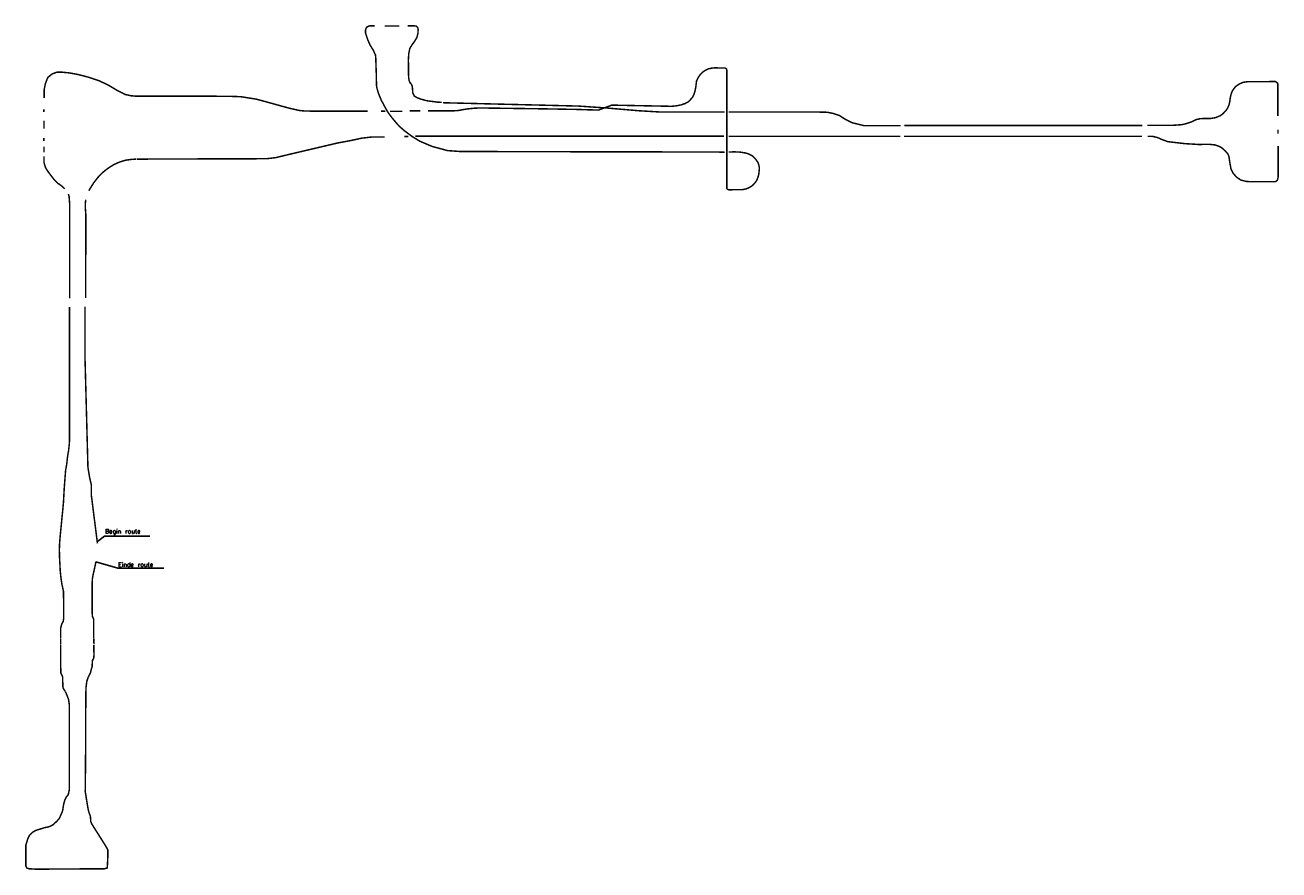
# Model space of a CAD drawing. Header units: metres. Extents: x 361 to 11839, y -425 to 5508.
# Tile 2 of 2: x 5939 to 11839, y 1535 to 5508. Entities that reach past the tile are written whole.
import ezdxf

# ---------------------------------------------------------------- set-up
doc = ezdxf.new("R2010")
doc.units = ezdxf.units.M
doc.linetypes.add('ACAD_ISO03W100', pattern=[30, 12, -18])
doc.layers.add('Tekenwerk', color=18, linetype='Continuous')
doc.layers.add('VMH-XX-LEIDEN1', color=7, linetype='Continuous')
doc.styles.add('SASBO', font='TXT.SHX')

msp = doc.modelspace()

# ---------------------------------------------------------------- linework, layer by layer
at = {"layer": 'Tekenwerk', "color": 18}
for p, q in [((6279.4, 3079.8), (6312, 3103.8)), ((6312, 3103.8), (6526.6, 3103.8)), ((6272.4, 2983.1), (6376, 2954.3)), ((6376, 2954.3), (6592.2, 2954.3))]:
    msp.add_line(p, q, dxfattribs=at)
at = {"layer": 'VMH-XX-LEIDEN1', "color": 5, "linetype": 'ACAD_ISO03W100', "ltscale": 0.05, "const_width": 7, "flags": 128}
for points in [[(7584.4, 5504.6), (7561.1, 5504.6), (7555.7, 5503.5), (7547.5, 5498.9), (7543.4, 5493.7), (7540.7, 5484.6), (7540.7, 5471.2), (7550.8, 5440.8), (7562.8, 5413.7), (7576.5, 5391.8), (7587.7, 5367.9), (7588.6, 5360.9)], [(7699.4, 5504.3), (7631.8, 5504.3)], [(7743, 5349), (7744, 5371.9), (7749.4, 5398.4), (7758.8, 5414.1), (7770.5, 5429.8), (7782.3, 5449.1), (7787.4, 5468.3), (7788.5, 5485.2), (7787.9, 5492.5), (7786.5, 5496.4), (7783.7, 5500), (7779.3, 5503.3), (7772.1, 5504.7), (7739.1, 5504.7)], [(9249.8, 4733.7), (9247.4, 4734.2), (9244.2, 4735.8), (9240.9, 4740.2), (9240.9, 4747.2), (9240.9, 5290), (9240.7, 5296.4), (9240.4, 5298.7), (9239.3, 5301.5), (9237.4, 5303.9), (9235.4, 5305.2), (9231.2, 5306.5), (9209.1, 5306.4), (9185.5, 5307.3), (9169.6, 5305.7), (9153.7, 5302.1), (9141.8, 5296.7), (9128.4, 5288), (9116.4, 5276), (9106, 5261.4), (9098.5, 5245.6), (9095.4, 5219), (9091.4, 5198.5), (9085.7, 5181.2), (9079.5, 5168.4), (9070.1, 5157.9), (9060.5, 5147.9), (9045.5, 5139.6), (9025.6, 5132.9), (9002.5, 5128.3), (8981.7, 5126.2), (8699.9, 5131.8), (8637.4, 5108.4), (8536.9, 5111.5), (8368.5, 5114.5), (8078.2, 5118.4), (8051.5, 5117.1), (8018.8, 5113.9), (7986.8, 5108.2), (7973.5, 5105.8), (7952.1, 5105), (7835.4, 5105)], [(7551.8, 5103.6), (7285.6, 5103.6), (7255.8, 5104.1), (7229.9, 5106.5), (7180.9, 5117.6), (7071.8, 5147.8), (7028.3, 5159.6), (6953.5, 5171.5), (6896.4, 5173.3), (6785.1, 5173.8), (6460.7, 5173.8), (6437.6, 5175.9), (6409.9, 5181.8), (6376.2, 5198.9), (6331.4, 5225.5), (6289.2, 5245.7), (6238.9, 5262.7), (6191.1, 5275.2), (6147, 5283.4), (6114.3, 5286.6), (6089.1, 5286.6), (6067.1, 5279), (6045.7, 5261.4), (6034.4, 5231.8), (6028.7, 5203.5), (6028.7, 5165.2)], [(11789.3, 5242.4), (11690.2, 5241.7), (11669.4, 5238.9), (11652.4, 5230.9), (11635.7, 5219.9), (11627.7, 5210.3), (11618.9, 5197), (11614.3, 5185.1), (11610.1, 5167.3), (11607, 5145.3), (11603.9, 5133.2), (11598, 5119), (11589.7, 5106.3), (11575.5, 5091.5), (11563.8, 5082.7), (11542.4, 5073.3), (11518.4, 5069.1), (11469.8, 5068.4), (11447.2, 5063), (11430.4, 5053.9), (11404.6, 5045.3), (11382.5, 5039.9), (11336.7, 5036.7), (11220.2, 5036.7)], [(11833.9, 5080.7), (11833.9, 5227.6), (11833.1, 5234.1), (11831.1, 5236.1), (11827.1, 5239.6), (11822.3, 5242.6), (11815.5, 5243.2), (11789.6, 5242.4)], [(9230.1, 5099.3), (8930.7, 5099.3), (8825.6, 5105.4), (8673.7, 5118.4), (8542.4, 5127.4), (7905.8, 5143)], [(6027.3, 5112.5), (6027.3, 5099.6)], [(7633.8, 5103.2), (7613.6, 5103.2)], [(7713.5, 5102.7), (7656, 5102.7)], [(7799.4, 5104.7), (7748, 5104.7)], [(9885.4, 5035.5), (9831.1, 5049), (9796.6, 5066.2), (9771.2, 5082.5), (9742.8, 5092.4), (9713.8, 5098.2), (9674.2, 5099.1), (9250.4, 5099.1)], [(6027.9, 5058.8), (6027.9, 5021.4)], [(10059.7, 5035.5), (9885.4, 5035.5)], [(11195.7, 5036), (10076, 5036)], [(11834.1, 4998), (11834.1, 5016.7)], [(6027.6, 4977.4), (6027.6, 4962.9)], [(6028.2, 4936.3), (6028.2, 4909.7)], [(7982.6, 4913.6), (8108.4, 4913.5), (8309.3, 4912.8), (9200.3, 4911.3)], [(11788.2, 4771.4), (11816.5, 4771.4), (11822, 4771.7), (11825.3, 4773.2), (11828.9, 4775.9), (11832, 4781), (11835.3, 4793.8), (11834.9, 4813.4), (11834.9, 4939.4)], [(6027.7, 4891.7), (6027.7, 4863), (6035.3, 4837.7), (6047.3, 4818.6), (6074.3, 4783.3), (6093.5, 4763.8), (6101.4, 4758.8), (6115.2, 4748.3), (6125.7, 4737.8)], [(6238.8, 4729.2), (6262, 4766.5), (6281.3, 4791.4), (6302.8, 4813.8), (6328.3, 4834.1), (6356, 4851.8), (6384.2, 4864.2), (6410.7, 4872.5), (6442.3, 4876.9), (6460.7, 4877.8)], [(6142.7, 4713.4), (6146.1, 4703), (6148.9, 4666.9), (6148.9, 4223.3)], [(6225.2, 4426.9), (6225.2, 4612.5), (6222.6, 4648.3), (6222.4, 4665.5), (6223.8, 4682.3), (6224.3, 4686.8)], [(6224, 4224.1), (6224, 4426.6)], [(6148.3, 4182.8), (6148.3, 3556.3), (6146.6, 3532.5), (6143.9, 3507.7), (6139.7, 3484.4), (6134.4, 3439.5), (6130, 3415.9)], [(6220.9, 3948.6), (6220.9, 4183.4)], [(6279.6, 3070.4), (6250.9, 3296.5), (6250.9, 3345), (6241.8, 3385.4), (6234.8, 3427.5), (6220.9, 3948.6)], [(6101.4, 3069), (6100.4, 3040.9), (6101.8, 2984.4)], [(6106.3, 2623), (6106.2, 2594.4)], [(6263.1, 2595.1), (6262.4, 2624.3)], [(6128.2, 2374.2), (6136.3, 2356.1), (6143.7, 2336.3), (6147.4, 2310.4), (6147.4, 1912.8), (6142.2, 1888.7), (6133.6, 1878.8), (6126.6, 1865.3), (6121.5, 1847.4), (6118.3, 1830.8), (6116, 1813.5), (6108.8, 1795.6), (6099.2, 1775.9), (6088.5, 1763.7), (6069.6, 1746.8), (6050.8, 1737.5), (6027.4, 1732.7), (6001.9, 1724.4), (5987.2, 1719.9), (5975.1, 1712.3), (5960.1, 1697.9), (5952.2, 1681.9), (5942.9, 1653.1), (5942.7, 1628.1), (5942.6, 1553.3), (5947.2, 1543.4), (5959.2, 1540.2), (5990.4, 1538.4), (6312.2, 1540.3), (6325.2, 1543.7), (6326.4, 1555.6), (6328.6, 1600.9), (6328.1, 1629.3), (6319, 1646.3), (6253.1, 1750.8), (6248.2, 1762.4), (6246.4, 1786.9), (6239.3, 1806), (6234.8, 1825.2), (6222.1, 1903.6), (6223.6, 2042.5), (6224.8, 2356), (6225.7, 2391.7), (6229.6, 2422.9), (6236.7, 2442.3)]]:
    msp.add_lwpolyline(points, dxfattribs=at)
at = {"layer": 'VMH-XX-LEIDEN1', "color": 1, "const_width": 7}
for points in [[(7588.9, 5360.7), (7592.1, 5262.8), (7592.4, 5226.5), (7593.6, 5215.4), (7601.6, 5188.1), (7613.6, 5158.4), (7628, 5130.1), (7646.8, 5097.3), (7664.9, 5073.2), (7682.6, 5051.7), (7701.5, 5030.6), (7724.5, 5011), (7758.5, 4985.4), (7796.8, 4962), (7854.2, 4937.6), (7927.1, 4917.9), (7982.5, 4913.9)], [(7899.9, 5144.4), (7891.7, 5145.2), (7877, 5146), (7863.4, 5148.1), (7831.3, 5152), (7803, 5159.5), (7783.1, 5166.9), (7770.1, 5174.8), (7762.8, 5190.4), (7762.1, 5211.1), (7760.1, 5222.1), (7756.8, 5230.3), (7750.6, 5237.2), (7746.5, 5245.8), (7744.2, 5257.8), (7742.9, 5282.6), (7742.8, 5348.9)], [(6651.8, 4878.6), (7013.3, 4879.4), (7077.7, 4880), (7117.8, 4884.7), (7181.7, 4900.1), (7409.9, 4953.7), (7473.2, 4965.5), (7523.1, 4976.4), (7573.6, 4982.1), (7631.7, 4981.5)], [(7723.4, 4984.4), (7742.4, 4984.4)], [(7775.2, 4985.5), (9228.2, 4985.5)], [(9250.2, 4985.3), (10057.2, 4985.3)], [(10074.8, 4985), (11194.4, 4985)], [(11221.5, 4984.6), (11245.4, 4984.6), (11266.5, 4979.6), (11288.2, 4970), (11316.1, 4959.9), (11398.1, 4950.5), (11463.3, 4946.6), (11508.5, 4947.8), (11537.7, 4944.6), (11554, 4939.2), (11569.4, 4931.4), (11587.4, 4915.2), (11598.7, 4902), (11603.7, 4889.6), (11607.9, 4860.8), (11613.1, 4832.4), (11623.1, 4812), (11639, 4793.4), (11659.1, 4779.6), (11686.6, 4772.6), (11719, 4771.4), (11788.2, 4771.4)], [(9200.5, 4911.1), (9230.8, 4910.1)], [(9249.3, 4911.3), (9277.3, 4912), (9303.8, 4910.8), (9326.9, 4907.1), (9343.4, 4902.5), (9362.6, 4892.3), (9376.8, 4877.6), (9387.5, 4862), (9391.1, 4852.9), (9393.8, 4838.6), (9393.5, 4825.9), (9391.3, 4806.7), (9387.7, 4793.3), (9382.8, 4780.8), (9377.3, 4771), (9366.2, 4758), (9357.8, 4750.9), (9347.6, 4744.5), (9333.2, 4738.1), (9315.1, 4734.5), (9249.7, 4733.5)], [(6463.8, 4877.7), (6651.6, 4878.7)], [(6129.8, 3415.5), (6123.3, 3330.2), (6119.6, 3261.6), (6111.2, 3175.6), (6104.2, 3104.8), (6101.4, 3069.5)], [(6102.4, 2984.2), (6104.5, 2940.6), (6107.7, 2910.1), (6111.8, 2881.6), (6119.8, 2844.1), (6120.2, 2814.2), (6120.6, 2745.1), (6120.6, 2716), (6118.1, 2702.7), (6113.4, 2694.6), (6109.7, 2684.7), (6106.9, 2672.6), (6106.3, 2624.7)], [(6261.9, 2625), (6262.1, 2710), (6261.5, 2715.1), (6260, 2719.3), (6256.6, 2724.9), (6255.3, 2731.3), (6254.8, 2748.4), (6254.8, 2887.5), (6255.7, 2902.8), (6257.3, 2914.1), (6266.9, 2958), (6272.8, 2985.4)], [(6106.1, 2593.1), (6107.1, 2461.8), (6114.4, 2446.4), (6116.1, 2439.4), (6116.2, 2422.9), (6116.8, 2400.7), (6117.2, 2393.4), (6120.5, 2386.3), (6124.5, 2380), (6127.9, 2374.3)], [(6237, 2442.6), (6247, 2463.1), (6250.1, 2476.7), (6254.5, 2491), (6255.1, 2504.7), (6255.5, 2516.6), (6256.6, 2521.3), (6259.6, 2525.2), (6261.7, 2530.3), (6262.8, 2535.6), (6263, 2545), (6262.8, 2593.3)]]:
    msp.add_lwpolyline(points, dxfattribs=at)

# ---------------------------------------------------------------- texts
at = {"layer": 'Tekenwerk', "color": 18, "linetype": 'Continuous', "style": 'SASBO'}
for s, p in [('Begin route', (6315.8, 3117.3, 43976.6)), ('Einde route', (6377.1, 2960.6, 43976.6))]:
    msp.add_text(s, height=20.806, dxfattribs=at).set_placement(p)

doc.saveas('drawing.dxf')
